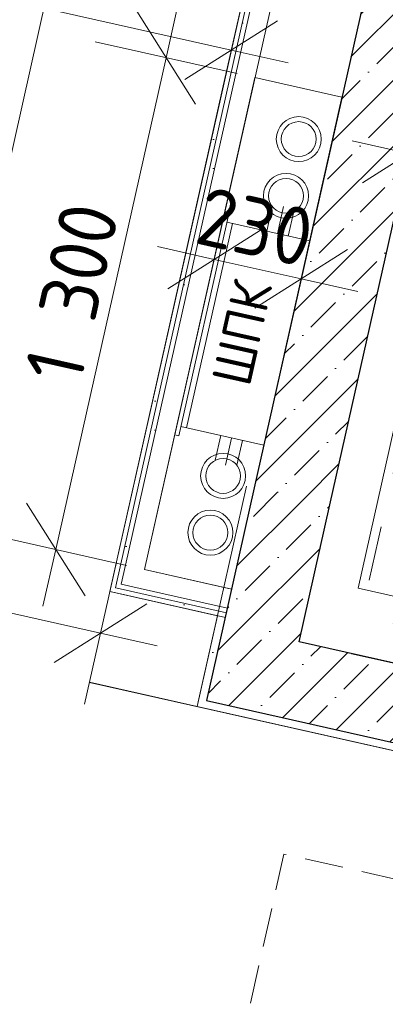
# Model space of a CAD drawing. Header units: millimetres. Extents: x -7218511 to -6645009, y 6003432 to 6221853.
# Tile 78 of 147: x -7175315 to -7174372, y 6143223 to 6145762. Entities that reach past the tile are written whole.
import ezdxf

# ---------------------------------------------------------------- set-up
doc = ezdxf.new("R2010")
doc.units = ezdxf.units.MM
doc.header["$MEASUREMENT"] = 0
doc.linetypes.add('Dashed_1', pattern=[150, 100, -50])
doc.linetypes.add('короткая штриховая', pattern=[282.222222, 141.111111, -141.111111])
for name, color, linetype in [('S - МОП.АР', 7, 'Continuous'), ('АР-Стены_внутренние_пилоны.АР', 7, 'Continuous'), ('АР-Стены_Перегородки_шахты_.АР', 7, 'Continuous'), ('АР-Чертеж-Размеры.АР', 7, 'Continuous'), ('ИОС-Шахты и отверстия.АР', 7, 'Continuous')]:
    doc.layers.add(name, color=color, linetype=linetype)
for name, color, linetype, lineweight in [('АР-вертикальная связь - Лифт.АР_Ном._пера__120', 7, 'Continuous', 0), ('АР-Стены_внутренние_пилоны.АР_Ном._пера__1', 7, 'Continuous', 30), ('АР-Стены_Перегородки_шахты_.АР_Ном._пера__1', 7, 'Continuous', 0), ('АР-Чертеж-Размеры.АР_Ном._пера__1', 7, 'Continuous', 0), ('ИОС-Шахты и отверстия.АР_Ном._пера__1', 7, 'Continuous', 0)]:
    doc.layers.add(name, color=color, linetype=linetype, lineweight=lineweight)
doc.styles.add('РЎР“Р•РќР•Р\xa0Р\x98Р\xa0_РЎРўР\x98Р›Р¬_1', font='GOST_Common.ttf')
doc.styles.add('РЎР“Р•РќР•Р\xa0Р\x98Р\xa0_РЎРўР\x98Р›Р¬_6', font='txt')
doc.dimstyles.new('СГЕНЕРИР_СТИЛЬ__1', dxfattribs={"dimtxt": 150, "dimasz": 190, "dimexe": 0.18, "dimexo": 2000, "dimgap": 0, "dimtad": 1, "dimdec": 0, "dimzin": 0, "dimdsep": 46, "dimtxsty": 'РЎР“Р•РќР•Р\xa0Р\x98Р\xa0_РЎРўР\x98Р›Р¬_1', "dimblk": 'ARROWHEAD_6', "dimblk1": 'ARROWHEAD_6', "dimblk2": 'ARROWHEAD_6', "dimcen": 0.09, "dimclrd": 7, "dimclre": 7, "dimclrt": 7, "dimazin": 0, "dimtfac": 1, "dimtdec": 4, "dimtmove": 0, "dimatfit": 3, "dimfxl": 1, "dimtolj": 1, "dimtzin": 0, "dimarcsym": 0})
doc.dimstyles.new('СГЕНЕРИР_СТИЛЬ__16', dxfattribs={"dimtxt": 129.999995, "dimasz": 142.5, "dimexe": 0.18, "dimexo": 300000, "dimgap": 0, "dimtad": 1, "dimdec": 0, "dimzin": 0, "dimdsep": 46, "dimtxsty": 'РЎР“Р•РќР•Р\xa0Р\x98Р\xa0_РЎРўР\x98Р›Р¬_1', "dimblk": 'ARROWHEAD_6', "dimblk1": 'ARROWHEAD_6', "dimblk2": 'ARROWHEAD_6', "dimcen": 0.09, "dimclrd": 7, "dimclre": 7, "dimclrt": 7, "dimazin": 0, "dimtfac": 1, "dimtdec": 4, "dimtmove": 0, "dimatfit": 3, "dimfxl": 1, "dimtolj": 1, "dimtzin": 0, "dimarcsym": 0})
doc.dimstyles.new('СГЕНЕРИР_СТИЛЬ__17', dxfattribs={"dimtxt": 150, "dimasz": 190, "dimexe": 0.18, "dimexo": 2000, "dimgap": 0, "dimtad": 1, "dimdec": 0, "dimzin": 0, "dimdsep": 46, "dimtxsty": 'РЎР“Р•РќР•Р\xa0Р\x98Р\xa0_РЎРўР\x98Р›Р¬_1', "dimblk": 'ARROWHEAD_6', "dimblk1": 'ARROWHEAD_6', "dimblk2": 'ARROWHEAD_6', "dimcen": 0.09, "dimclrd": 7, "dimclre": 7, "dimclrt": 7, "dimazin": 0, "dimtfac": 1, "dimtdec": 4, "dimtmove": 2, "dimatfit": 3, "dimfxl": 1, "dimtolj": 1, "dimtzin": 0, "dimarcsym": 0})
doc.dimstyles.new('СГЕНЕРИР_СТИЛЬ__4', dxfattribs={"dimtxt": 150, "dimasz": 190, "dimexe": 0.18, "dimexo": 0.0625, "dimgap": 0, "dimtad": 1, "dimdec": 0, "dimzin": 0, "dimdsep": 46, "dimtxsty": 'РЎР“Р•РќР•Р\xa0Р\x98Р\xa0_РЎРўР\x98Р›Р¬_1', "dimblk": 'ARROWHEAD_6', "dimblk1": 'ARROWHEAD_6', "dimblk2": 'ARROWHEAD_6', "dimcen": 0.09, "dimse1": 1, "dimse2": 1, "dimclrd": 7, "dimclre": 7, "dimclrt": 7, "dimazin": 0, "dimtfac": 1, "dimtdec": 4, "dimtmove": 0, "dimatfit": 3, "dimfxl": 1, "dimtolj": 1, "dimtzin": 0, "dimarcsym": 0})
pattern_1 = [(0, (-6566190.34, 6562677.795), (0, 75), [0, -75])]
pattern_2 = [(45, (-6566190.34, 6563027.8), (-111.369318, 111.369318), [0, -105, 0, -157.5]), (110, (-6565840.34, 6563027.8), (148.001588, 53.868173), [0, -77, 0, -133])]
pattern_3 = [(45, (-6566190.34, 6562677.8), (-84.852814, 84.852814), []), (45, (-6566232.77, 6562720.22), (-84.852814, 84.852814), [90, -30, 0, -30])]

# ---------------------------------------------------------------- blocks, each defined once
blk = doc.blocks.new('Стена_36_3', base_point=(-7175022.9, 6144325))
at = {"layer": 'АР-Стены_Перегородки_шахты_.АР', "linetype": 'Continuous', "lineweight": 0, "true_color": 0x000000}
h = blk.add_hatch(dxfattribs=at)
h.set_pattern_fill('ШТУКАТУРКА__ГИПС_03_0003', color=18, style=0, pattern_type=2)
h.set_pattern_definition(pattern_1)
h.paths.add_polyline_path([(-7174703.7, 6145974.6), (-7175079.9, 6144299.4), (-7175067.7, 6144296.6), (-7174691.5, 6145971.8)])
h = blk.add_hatch(dxfattribs=at)
h.set_pattern_fill('ШТУКАТУРКА__ГИПС_03_0003', color=18, style=0, pattern_type=2)
h.set_pattern_definition(pattern_1)
h.paths.add_polyline_path([(-7175052.8, 6144306.1), (-7174679.3, 6145969.1), (-7174691.5, 6145971.8), (-7175065, 6144308.8)])
h = blk.add_hatch(dxfattribs=at)
h.set_pattern_fill('ШТУКАТУРКА__ГИПС_03_0003', color=18, style=0, pattern_type=2)
h.set_pattern_definition(pattern_1)
h.paths.add_polyline_path([(-7175079.9, 6144299.4), (-7175082.7, 6144287.2), (-7175067.7, 6144296.6)])
h = blk.add_hatch(dxfattribs=at)
h.set_pattern_fill('ШТУКАТУРКА__ГИПС_03_0003', color=18, style=0, pattern_type=2)
h.set_pattern_definition(pattern_1)
h.paths.add_polyline_path([(-7175067.7, 6144296.6), (-7175082.7, 6144287.2), (-7175070.5, 6144284.4)])
h = blk.add_hatch(dxfattribs=at)
h.set_pattern_fill('ШТУКАТУРКА__ГИПС_03_0003', color=18, style=0, pattern_type=2)
h.set_pattern_definition(pattern_1)
h.paths.add_polyline_path([(-7175065, 6144308.8), (-7175067.7, 6144296.6), (-7175052.8, 6144306.1)])
h = blk.add_hatch(dxfattribs=at)
h.set_pattern_fill('ШТУКАТУРКА__ГИПС_03_0003', color=18, style=0, pattern_type=2)
h.set_pattern_definition(pattern_1)
h.paths.add_polyline_path([(-7175067.7, 6144296.6), (-7175055.5, 6144293.9), (-7175052.8, 6144306.1)])
at = {"layer": 'АР-Стены_Перегородки_шахты_.АР_Ном._пера__1', "color": 7, "linetype": 'Continuous', "lineweight": 0}
for p, q in [((-7174691.5, 6145971.8), (-7175065, 6144308.8)), ((-7174679.3, 6145969.1), (-7175041.8, 6144354.9)), ((-7175041.8, 6144354.9), (-7175052.8, 6144306.1)), ((-7175065, 6144308.8), (-7175067.7, 6144296.6)), ((-7175052.8, 6144306.1), (-7175004, 6144295.1))]:
    blk.add_line(p, q, dxfattribs=at)
at = {"layer": 'АР-Стены_Перегородки_шахты_.АР_Ном._пера__1', "color": 7, "linetype": 'Continuous', "lineweight": 0, "flags": 128}
for points in [[(-7174703.7, 6145974.6), (-7175082.7, 6144287.2)], [(-7174993, 6144343.9), (-7174630.5, 6145958.1)], [(-7175082.7, 6144287.2), (-7175070.5, 6144284.4)]]:
    blk.add_lwpolyline(points, dxfattribs=at)
blk = doc.blocks.new('Стена_37_3', base_point=(-7174773.4, 6144268.9))
at = {"layer": 'АР-Стены_Перегородки_шахты_.АР', "linetype": 'Continuous', "lineweight": 0, "true_color": 0x000000}
h = blk.add_hatch(dxfattribs=at)
h.set_pattern_fill('ШТУКАТУРКА__ГИПС_03_0003', color=18, style=0, pattern_type=2)
h.set_pattern_definition(pattern_1)
h.paths.add_polyline_path([(-7175070.5, 6144284.4), (-7174784.3, 6144220.2), (-7174781.6, 6144232.4), (-7175067.7, 6144296.6)])
h = blk.add_hatch(dxfattribs=at)
h.set_pattern_fill('ШТУКАТУРКА__ГИПС_03_0003', color=18, style=0, pattern_type=2)
h.set_pattern_definition(pattern_1)
h.paths.add_polyline_path([(-7175052.8, 6144306.1), (-7175055.5, 6144293.9), (-7174781.6, 6144232.4), (-7174778.8, 6144244.6)])
at = {"layer": 'АР-Стены_Перегородки_шахты_.АР_Ном._пера__1', "color": 7, "linetype": 'Continuous', "lineweight": 0}
for p, q in [((-7175067.7, 6144296.6), (-7175055.5, 6144293.9)), ((-7175055.5, 6144293.9), (-7174781.6, 6144232.4)), ((-7175052.8, 6144306.1), (-7175004, 6144295.1)), ((-7175004, 6144295.1), (-7174778.8, 6144244.6))]:
    blk.add_line(p, q, dxfattribs=at)
at = {"layer": 'АР-Стены_Перегородки_шахты_.АР_Ном._пера__1', "color": 7, "linetype": 'Continuous', "lineweight": 0, "flags": 128}
for points in [[(-7174767.9, 6144293.3), (-7174993, 6144343.9)], [(-7175070.5, 6144284.4), (-7174784.3, 6144220.2)]]:
    blk.add_lwpolyline(points, dxfattribs=at)
blk = doc.blocks.new('Стена_170_3', base_point=(-7174713.9, 6144081.5))
at = {"layer": 'АР-Стены_внутренние_пилоны.АР', "linetype": 'Continuous', "lineweight": 0, "true_color": 0x000000}
h = blk.add_hatch(dxfattribs=at)
h.set_pattern_fill('ЖЕЛЕЗОБЕТОН__PROJECT__0003', color=18, style=0, pattern_type=2)
h.set_pattern_definition(pattern_3)
h.paths.add_polyline_path([(-7174789.5, 6144201), (-7174833.3, 6144005.8), (-7174594.4, 6144157.2)])
h = blk.add_hatch(dxfattribs=at)
h.set_pattern_fill('ЖЕЛЕЗОБЕТОН__PROJECT__0003', color=18, style=0, pattern_type=2)
h.set_pattern_definition(pattern_3)
h.paths.add_polyline_path([(-7174833.3, 6144005.8), (-7174638.2, 6143962), (-7174594.4, 6144157.2)])
h = blk.add_hatch(dxfattribs=at)
h.set_pattern_fill('ЖЕЛЕЗОБЕТОН__PROJECT__0003', color=18, style=0, pattern_type=2)
h.set_pattern_definition(pattern_3)
h.paths.add_polyline_path([(-7174594.4, 6144157.2), (-7174638.2, 6143962), (-7172793.7, 6143547.7), (-7172749.8, 6143742.9)])
h = blk.add_hatch(dxfattribs=at)
h.set_pattern_fill('ШТУКАТУРКА__ГИПС_01_0003', color=18, style=0, pattern_type=2)
h.set_pattern_definition(pattern_2)
h.paths.add_polyline_path([(-7174852.9, 6144010.2), (-7174857.2, 6143990.7), (-7174833.3, 6144005.8)])
h = blk.add_hatch(dxfattribs=at)
h.set_pattern_fill('ШТУКАТУРКА__ГИПС_01_0003', color=18, style=0, pattern_type=2)
h.set_pattern_definition(pattern_2)
h.paths.add_polyline_path([(-7174857.2, 6143990.7), (-7174837.7, 6143986.3), (-7174833.3, 6144005.8)])
h = blk.add_hatch(dxfattribs=at)
h.set_pattern_fill('ШТУКАТУРКА__ГИПС_01_0003', color=18, style=0, pattern_type=2)
h.set_pattern_definition(pattern_2)
h.paths.add_polyline_path([(-7174837.7, 6143986.3), (-7172602.9, 6143484.4), (-7172598.5, 6143503.9), (-7174833.3, 6144005.8)])
at = {"layer": 'АР-Стены_внутренние_пилоны.АР_Ном._пера__1', "color": 7, "linetype": 'Continuous', "lineweight": 30}
for p, q in [((-7174789.5, 6144201), (-7174833.3, 6144005.8)), ((-7174833.3, 6144005.8), (-7174638.2, 6143962)), ((-7174638.2, 6143962), (-7172793.7, 6143547.7)), ((-7172793.7, 6143547.7), (-7172598.5, 6143503.9))]:
    blk.add_line(p, q, dxfattribs=at)
at = {"layer": 'АР-Стены_внутренние_пилоны.АР_Ном._пера__1', "color": 7, "linetype": 'Continuous', "lineweight": 30, "flags": 128}
blk.add_lwpolyline([(-7172749.8, 6143742.9), (-7174594.4, 6144157.2)], dxfattribs=at)
at = {"layer": 'АР-Стены_внутренние_пилоны.АР_Ном._пера__1', "color": 7, "linetype": 'Continuous', "lineweight": 0, "flags": 128}
for points in [[(-7174857.2, 6143990.7), (-7174852.9, 6144010.2)], [(-7174857.2, 6143990.7), (-7172602.9, 6143484.4)]]:
    blk.add_lwpolyline(points, dxfattribs=at)
blk = doc.blocks.new('Стена_171_3', base_point=(-7174286.6, 6145983.8))
at = {"layer": 'АР-Стены_внутренние_пилоны.АР', "linetype": 'Continuous', "lineweight": 0, "true_color": 0x000000}
h = blk.add_hatch(dxfattribs=at)
h.set_pattern_fill('ЖЕЛЕЗОБЕТОН__PROJECT__0003', color=18, style=0, pattern_type=2)
h.set_pattern_definition(pattern_3)
h.paths.add_polyline_path([(-7174406.1, 6145908.1), (-7174710.1, 6144554.4), (-7174515, 6144510.5), (-7174210.9, 6145864.3)])
at = {"layer": 'АР-Стены_внутренние_пилоны.АР_Ном._пера__1', "color": 7, "linetype": 'Continuous', "lineweight": 30, "flags": 128}
for points in [[(-7174406.1, 6145908.1), (-7174710.1, 6144554.4)], [(-7174515, 6144510.5), (-7174210.9, 6145864.3)]]:
    blk.add_lwpolyline(points, dxfattribs=at)
blk = doc.blocks.new('Стена_172_3', base_point=(-7172344.5, 6145547.5))
at = {"layer": 'АР-Стены_внутренние_пилоны.АР', "linetype": 'Continuous', "lineweight": 0, "true_color": 0x000000}
h = blk.add_hatch(dxfattribs=at)
h.set_pattern_fill('ЖЕЛЕЗОБЕТОН__PROJECT__0003', color=18, style=0, pattern_type=2)
h.set_pattern_definition(pattern_3)
h.paths.add_polyline_path([(-7174854.6, 6146008.8), (-7172366.4, 6145450), (-7172322.6, 6145645.1), (-7174810.7, 6146204)])
at = {"layer": 'АР-Стены_внутренние_пилоны.АР_Ном._пера__1', "color": 7, "linetype": 'Continuous', "lineweight": 30, "flags": 128}
for points in [[(-7172322.6, 6145645.1), (-7174810.7, 6146204)], [(-7174854.6, 6146008.8), (-7174406.1, 6145908.1)], [(-7174210.9, 6145864.3), (-7172366.4, 6145450)]]:
    blk.add_lwpolyline(points, dxfattribs=at)
blk = doc.blocks.new('Стена_173_3', base_point=(-7174612.6, 6144532.4))
at = {"layer": 'АР-Стены_внутренние_пилоны.АР', "linetype": 'Continuous', "lineweight": 0, "true_color": 0x000000}
h = blk.add_hatch(dxfattribs=at)
h.set_pattern_fill('ШТУКАТУРКА__ГИПС_01_0003', color=18, style=0, pattern_type=2)
h.set_pattern_definition(pattern_2)
h.paths.add_polyline_path([(-7174833.3, 6144005.8), (-7174710.1, 6144554.4), (-7174729.7, 6144558.7), (-7174852.9, 6144010.2)])
h = blk.add_hatch(dxfattribs=at)
h.set_pattern_fill('ЖЕЛЕЗОБЕТОН__PROJECT__0003', color=18, style=0, pattern_type=2)
h.set_pattern_definition(pattern_3)
h.paths.add_polyline_path([(-7174710.1, 6144554.4), (-7174789.5, 6144201), (-7174594.4, 6144157.2), (-7174515, 6144510.5)])
at = {"layer": 'АР-Стены_внутренние_пилоны.АР_Ном._пера__1', "color": 7, "linetype": 'Continuous', "lineweight": 30}
for p, q in [((-7174710.1, 6144554.4), (-7174789.5, 6144201)), ((-7174789.5, 6144201), (-7174833.3, 6144005.8))]:
    blk.add_line(p, q, dxfattribs=at)
at = {"layer": 'АР-Стены_внутренние_пилоны.АР_Ном._пера__1', "color": 7, "linetype": 'Continuous', "lineweight": 0, "flags": 128}
blk.add_lwpolyline([(-7174729.7, 6144558.7), (-7174852.9, 6144010.2)], dxfattribs=at)
at = {"layer": 'АР-Стены_внутренние_пилоны.АР_Ном._пера__1', "color": 7, "linetype": 'Continuous', "lineweight": 30, "flags": 128}
blk.add_lwpolyline([(-7174594.4, 6144157.2), (-7174515, 6144510.5)], dxfattribs=at)
blk = doc.blocks.new('Полилиния_2_3', base_point=(-7171854.7, 6143393.1))
at = {"layer": 'ИОС-Шахты и отверстия.АР_Ном._пера__1', "color": 7, "linetype": 'Dashed_1', "lineweight": 0, "flags": 128}
blk.add_lwpolyline([(-7171854.7, 6143393.1), (-7171941.7, 6143005.7), (-7174633.4, 6143610.2), (-7174921.1, 6142329.2)], dxfattribs=at)
blk = doc.blocks.new('*D517', base_point=(-6566190.3, 6562677.8))
at = {"layer": 'АР-Чертеж-Размеры.АР_Ном._пера__1', "color": 7, "linetype": 'Continuous', "lineweight": 0, "transparency": 16777216}
for p, q in [((-7174904.2, 6145810.1), (-7174937.1, 6145663.7)), ((-7174861.4, 6145544.2), (-7175012.7, 6145783.2)), ((-7175120, 6145704.8), (-7174754.1, 6145622.6)), ((-7174937.1, 6145663.7), (-7175222, 6144395.3)), ((-7175297.6, 6144514.8), (-7175146.3, 6144275.8)), ((-7175404.9, 6144436.4), (-7175039, 6144354.2)), ((-7175222, 6144395.3), (-7175254.8, 6144249))]:
    blk.add_line(p, q, dxfattribs=at)
at = {"layer": 'АР-Чертеж-Размеры.АР_Ном._пера__1', "color": 7, "lineweight": 0, "transparency": 16777216, "insert": (-7175157.7, 6144818.2), "char_height": 150, "attachment_point": 7, "rotation": 77.3417, "style": 'РЎР“Р•РќР•Р\xa0Р\x98Р\xa0_РЎРўР\x98Р›Р¬_1'}
blk.add_mtext('\\A1;{\\pql;\\fGOST Common|b0|i0|c204|p0;\\W1.000000;1\xa0300}', dxfattribs=at)
blk = doc.blocks.new('ARROWHEAD_6')
at = {"color": 0, "linetype": 'Continuous', "lineweight": 0}
for p, q in [((-0.5, -0.5), (0.5, 0.5)), ((0, 0), (-1, 0))]:
    blk.add_line(p, q, dxfattribs=at)
blk = doc.blocks.new('*D526', base_point=(-6566190.3, 6562677.8))
at = {"layer": 'АР-Чертеж-Размеры.АР_Ном._пера__1', "color": 7, "linetype": 'Continuous', "lineweight": 0, "transparency": 16777216}
for p, q in [((-7177138.4, 6144444.1), (-7177056.2, 6144810)), ((-7176977.8, 6144702.7), (-7177216.8, 6144551.4)), ((-7177243.6, 6144659.9), (-7177097.3, 6144627.1)), ((-7177097.3, 6144627.1), (-7175106.7, 6144180)), ((-7175147.8, 6143997), (-7175065.6, 6144362.9)), ((-7175226.2, 6144104.3), (-7174987.2, 6144255.6)), ((-7175106.7, 6144180), (-7174960.4, 6144147.1))]:
    blk.add_line(p, q, dxfattribs=at)
at = {"layer": 'АР-Чертеж-Размеры.АР_Ном._пера__1', "color": 7, "lineweight": 0, "transparency": 16777216, "insert": (-7176335.5, 6144486.7), "char_height": 150, "attachment_point": 7, "rotation": 347.3417, "style": 'РЎР“Р•РќР•Р\xa0Р\x98Р\xa0_РЎРўР\x98Р›Р¬_1'}
blk.add_mtext('\\A1;{\\pql;\\fGOST Common|b0|i0|c204|p0;\\W1.000000;2\xa0040}', dxfattribs=at)
blk = doc.blocks.new('*D594', base_point=(-6566190.3, 6562677.8))
at = {"layer": 'АР-Чертеж-Размеры.АР_Ном._пера__1', "color": 7, "linetype": 'Continuous', "lineweight": 0, "transparency": 16777216}
for p, q in [((-7173892.8, 6145792.8), (-7173860, 6145939.2)), ((-7173817.2, 6145673.3), (-7173968.5, 6145912.3)), ((-7173709.9, 6145751.7), (-7174075.8, 6145833.9)), ((-7174276.3, 6144085.7), (-7173892.8, 6145792.8)), ((-7174351.9, 6144205.2), (-7174200.6, 6143966.2)), ((-7174093.3, 6144044.6), (-7174459.2, 6144126.8)), ((-7174309.1, 6143939.3), (-7174276.3, 6144085.7))]:
    blk.add_line(p, q, dxfattribs=at)
at = {"layer": 'АР-Чертеж-Размеры.АР_Ном._пера__1', "color": 7, "lineweight": 0, "transparency": 16777216, "insert": (-7174162.8, 6144728), "char_height": 150, "attachment_point": 7, "rotation": 77.3411, "style": 'РЎР“Р•РќР•Р\xa0Р\x98Р\xa0_РЎРўР\x98Р›Р¬_1'}
blk.add_mtext('\\A1;{\\pql;\\fGOST Common|b0|i0|c204|p0;\\W1.000000;1\xa0750}', dxfattribs=at)
blk = doc.blocks.new('*D597', base_point=(-6566190.3, 6562677.8))
at = {"layer": 'АР-Чертеж-Размеры.АР_Ном._пера__1', "color": 7, "linetype": 'Continuous', "lineweight": 0, "transparency": 16777216}
for p, q in [((-7174352.6, 6145233.7), (-7174270.4, 6145599.6)), ((-7174192, 6145492.3), (-7174431, 6145341)), ((-7174457.8, 6145449.5), (-7174311.5, 6145416.6)), ((-7174311.5, 6145416.6), (-7172467, 6145002.3)), ((-7172508, 6144819.4), (-7172425.9, 6145185.3)), ((-7172586.4, 6144926.7), (-7172347.5, 6145078)), ((-7172467, 6145002.3), (-7172320.6, 6144969.4))]:
    blk.add_line(p, q, dxfattribs=at)
at = {"layer": 'АР-Чертеж-Размеры.АР_Ном._пера__1', "color": 7, "lineweight": 0, "transparency": 16777216, "insert": (-7173600.5, 6145287.7), "char_height": 150, "attachment_point": 7, "rotation": 347.3411, "style": 'РЎР“Р•РќР•Р\xa0Р\x98Р\xa0_РЎРўР\x98Р›Р¬_1'}
blk.add_mtext('\\A1;{\\pql;\\fGOST Common|b0|i0|c204|p0;\\W1.000000;1\xa0890}', dxfattribs=at)
blk = doc.blocks.new('*D617', base_point=(-6566190.3, 6562677.8))
at = {"layer": 'АР-Чертеж-Размеры.АР_Ном._пера__1', "color": 7, "linetype": 'Continuous', "lineweight": 0, "transparency": 16777216}
for p, q in [((-7176196.2, 6146195.5), (-7176278.4, 6145829.7)), ((-7176117.8, 6146088.3), (-7176356.8, 6145936.9)), ((-7176237.3, 6146012.6), (-7176383.6, 6146045.5)), ((-7174769.2, 6145682.9), (-7176237.3, 6146012.6)), ((-7174728.1, 6145865.8), (-7174810.3, 6145499.9)), ((-7174888.7, 6145607.2), (-7174649.7, 6145758.5)), ((-7174622.8, 6145650), (-7174769.2, 6145682.9))]:
    blk.add_line(p, q, dxfattribs=at)
at = {"layer": 'АР-Чертеж-Размеры.АР_Ном._пера__1', "color": 7, "lineweight": 0, "transparency": 16777216, "insert": (-7175714.1, 6145925.9), "char_height": 150, "attachment_point": 7, "rotation": 347.3417, "style": 'РЎР“Р•РќР•Р\xa0Р\x98Р\xa0_РЎРўР\x98Р›Р¬_1'}
blk.add_mtext('\\A1;{\\pql;\\fGOST Common|b0|i0|c204|p0;\\W1.000000;1 500}', dxfattribs=at)
blk = doc.blocks.new('*D628', base_point=(-6566190.3, 6562677.8))
at = {"layer": 'АР-Чертеж-Размеры.АР_Ном._пера__1', "color": 7, "linetype": 'Continuous', "lineweight": 0, "transparency": 16777216}
for p, q in [((-7175186.5, 6146083.4), (-7175153.6, 6146229.7)), ((-7175110.8, 6145963.9), (-7175262.2, 6146202.9)), ((-7175003.6, 6146042.3), (-7175369.4, 6146124.5)), ((-7175964.4, 6142619.9), (-7175186.5, 6146083.4)), ((-7176040, 6142739.3), (-7175888.7, 6142500.4)), ((-7175781.4, 6142578.8), (-7176147.3, 6142661)), ((-7175997.2, 6142473.5), (-7175964.4, 6142619.9))]:
    blk.add_line(p, q, dxfattribs=at)
at = {"layer": 'АР-Чертеж-Размеры.АР_Ном._пера__1', "color": 7, "lineweight": 0, "transparency": 16777216, "insert": (-7175656.9, 6144125.5), "char_height": 150, "attachment_point": 7, "rotation": 77.3421, "style": 'РЎР“Р•РќР•Р\xa0Р\x98Р\xa0_РЎРўР\x98Р›Р¬_1'}
blk.add_mtext('\\A1;{\\pql;\\fGOST Common|b0|i0|c204|p0;\\W1.000000;3\xa0550}', dxfattribs=at)
blk = doc.blocks.new('*D660', base_point=(-6566190.3, 6562677.8))
at = {"layer": 'АР-Чертеж-Размеры.АР_Ном._пера__1', "color": 7, "linetype": 'Continuous', "lineweight": 0, "transparency": 16777216}
for p, q in [((-7173780, 6145342.2), (-7173755.3, 6145452)), ((-7173723.3, 6145252.6), (-7173836.7, 6145431.9)), ((-7173642.8, 6145311.4), (-7173917.2, 6145373.1)), ((-7174035.5, 6144204.8), (-7173780, 6145342.2)), ((-7174092.2, 6144294.4), (-7173978.7, 6144115.2)), ((-7173898.3, 6144174), (-7174172.7, 6144235.6)), ((-7174060.1, 6144095), (-7174035.5, 6144204.8))]:
    blk.add_line(p, q, dxfattribs=at)
at = {"layer": 'АР-Чертеж-Размеры.АР_Ном._пера__1', "color": 7, "lineweight": 0, "transparency": 16777216, "insert": (-7173972.6, 6144603.2), "char_height": 130, "attachment_point": 7, "rotation": 77.3417, "style": 'РЎР“Р•РќР•Р\xa0Р\x98Р\xa0_РЎРўР\x98Р›Р¬_1'}
blk.add_mtext('\\A1;{\\pql;\\fGOST Common|b0|i0|c204|p0;\\W1.000000;1\xa0166}', dxfattribs=at)
blk = doc.blocks.new('*D787', base_point=(-6566190.3, 6562677.8))
at = {"layer": 'АР-Чертеж-Размеры.АР_Ном._пера__1', "color": 7, "linetype": 'Continuous', "lineweight": 0, "transparency": 16777216}
for p, q in [((-7174752, 6145417.2), (-7174854.5, 6144960.7)), ((-7174527.6, 6145366.8), (-7174630.1, 6144910.3)), ((-7174693.9, 6145219.3), (-7174932.9, 6145068)), ((-7174813.4, 6145143.7), (-7174959.8, 6145176.5)), ((-7174708.5, 6145017.6), (-7174469.5, 6145168.9)), ((-7174589, 6145093.3), (-7174813.4, 6145143.7)), ((-7174442.7, 6145060.4), (-7174589, 6145093.3))]:
    blk.add_line(p, q, dxfattribs=at)
at = {"layer": 'АР-Чертеж-Размеры.АР_Ном._пера__1', "color": 7, "lineweight": 0, "transparency": 16777216, "insert": (-7174868.6, 6145186.8), "char_height": 150, "attachment_point": 7, "rotation": 347.3417, "style": 'РЎР“Р•РќР•Р\xa0Р\x98Р\xa0_РЎРўР\x98Р›Р¬_1'}
blk.add_mtext('\\A1;{\\pql;\\fGOST Common|b0|i0|c204|p0;\\W1.000000;230}', dxfattribs=at)

msp = doc.modelspace()

# ---------------------------------------------------------------- linework, layer by layer
at = {"layer": 'S - МОП.АР', "color": 254, "linetype": 'Continuous', "lineweight": 0, "true_color": 0xdadada, "flags": 128}
msp.add_lwpolyline([(-7168061, 6146460.9), (-7171728.9, 6147284.7), (-7172583.4, 6143479.9), (-7175135.2, 6144053), (-7175135.2, 6144053.1), (-7174857.2, 6143990.7), (-7174804.7, 6144224.7), (-7175082.6, 6144287.2), (-7174791.6, 6145583), (-7174703.6, 6145974.8), (-7176171.8, 6146304.5), (-7176287.9, 6145787.4), (-7176428.4, 6145162.7), (-7176931.1, 6145275.8), (-7177312.8, 6143578.8), (-7176809.9, 6143465.7), (-7176945.9, 6142860.8), (-7170876.6, 6141497.7), (-7170875.5, 6141497.4), (-7169325.2, 6141149.2)], dxfattribs=at)
at = {"layer": 'АР-вертикальная связь - Лифт.АР_Ном._пера__120', "color": 7, "linetype": 'Continuous', "lineweight": 0}
msp.add_lwpolyline([(-7174186.7, 6145433.6), (-7172740.6, 6145108.8), (-7172996.1, 6143971.3), (-7174442.2, 6144296.1)], close=True, dxfattribs=at)
at = {"layer": 'АР-вертикальная связь - Лифт.АР_Ном._пера__120', "color": 7, "linetype": 'короткая штриховая', "lineweight": 0}
msp.add_lwpolyline([(-7174168.9, 6145405), (-7172828.1, 6145103.9), (-7173072.6, 6144015.2), (-7174413.4, 6144316.4)], close=True, dxfattribs=at)
at = {"layer": 'ИОС-Шахты и отверстия.АР_Ном._пера__1', "color": 7, "linetype": 'Continuous', "lineweight": 0}
for p, q in [((-7174993, 6144343.9), (-7174708.2, 6145612.3)), ((-7174708.2, 6145612.3), (-7174483.8, 6145561.9)), ((-7174483.8, 6145561.9), (-7174768.6, 6144293.5)), ((-7174785.7, 6145266.9), (-7174915, 6144691.3)), ((-7174904.3, 6144688.9), (-7174775, 6145264.5)), ((-7174775, 6145264.5), (-7174785.7, 6145266.9)), ((-7174663.5, 6145279.6), (-7174677.7, 6145216)), ((-7174634.3, 6145279.6), (-7174650, 6145209.8)), ((-7174607.9, 6145267.1), (-7174622.1, 6145203.5)), ((-7174766.1, 6145235.9), (-7174884.4, 6144709)), ((-7174567, 6145191.2), (-7174780.7, 6145239.2)), ((-7174899, 6144712.3), (-7174685.3, 6144664.3)), ((-7174915, 6144691.3), (-7174904.3, 6144688.9)), ((-7174810.4, 6144625.6), (-7174796.1, 6144689.2)), ((-7174768.3, 6144682.9), (-7174784, 6144613.2)), ((-7174754.8, 6144613.1), (-7174740.5, 6144676.7)), ((-7174768.6, 6144293.5), (-7174993, 6144343.9))]:
    msp.add_line(p, q, dxfattribs=at)
for centre, radius in [((-7174595.2, 6145453.7), 58), ((-7174595.2, 6145453.7), 45), ((-7174628, 6145307.4), 58), ((-7174628, 6145307.4), 45), ((-7174790.2, 6144585.3), 58), ((-7174790.2, 6144585.3), 45), ((-7174823.1, 6144439), 58), ((-7174823.1, 6144439), 45)]:
    msp.add_circle(centre, radius, dxfattribs=at)

# ---------------------------------------------------------------- block references
at = {"layer": 'АР-Стены_внутренние_пилоны.АР', "color": 7, "lineweight": 0}
for name, p in [('Стена_172_3', (-7172344.5, 6145547.5)), ('Стена_171_3', (-7174286.6, 6145983.8)), ('Стена_173_3', (-7174612.6, 6144532.4)), ('Стена_170_3', (-7174713.9, 6144081.5))]:
    msp.add_blockref(name, p, dxfattribs=at)
at = {"layer": 'АР-Стены_Перегородки_шахты_.АР', "color": 7, "lineweight": 0}
for name, p in [('Стена_36_3', (-7175022.9, 6144325)), ('Стена_37_3', (-7174773.4, 6144268.9))]:
    msp.add_blockref(name, p, dxfattribs=at)
at = {"layer": 'ИОС-Шахты и отверстия.АР', "color": 7, "linetype": 'Dashed_1', "lineweight": 0}
msp.add_blockref('Полилиния_2_3', (-7171854.7, 6143393.1), dxfattribs=at)

# ---------------------------------------------------------------- texts
at = {"layer": 'ИОС-Шахты и отверстия.АР_Ном._пера__1', "color": 7, "linetype": 'Continuous', "lineweight": 0, "insert": (-7174741.5, 6144953.6), "char_height": 100, "attachment_point": 5, "rotation": 77.3422, "style": 'РЎР“Р•РќР•Р\xa0Р\x98Р\xa0_РЎРўР\x98Р›Р¬_6'}
msp.add_mtext('\\A1;{\\pqc;\\fGOST Common|b1|i0|c204|p0;\\W1.000000;ШПК}', dxfattribs=at)

# ---------------------------------------------------------------- dimensions: what is measured, and where the dimension line sits
at = {"layer": 'АР-Чертеж-Размеры.АР', "color": 7, "linetype": 'Continuous', "lineweight": 0}
dim = msp.add_linear_dim(base=(-7176237.3, 6146012.6), p1=(-7174893.2, 6145130.9), p2=(-7176244.1, 6145982.2), angle=167.3417, text='1 500', dimstyle='СГЕНЕРИР_СТИЛЬ__1', dxfattribs=at)
dim.commit()
dim.dimension.update_dxf_attribs({"geometry": '*D617', "text_midpoint": (-7175446.6, 6145942.6), "dimtype": 160, "text_rotation": 347.3417})
for base, p1, p2, angle, dimstyle, picture, middle, turn in [((-7175186.5, 6146083.4), (-7176374.4, 6142712), (-7175049.7, 6146052.7), 77.3421, 'СГЕНЕРИР_СТИЛЬ__4', '*D628', (-7175673.7, 6144393), 77.3421), ((-7173892.8, 6145792.8), (-7173672.1, 6143950), (-7173708.1, 6145751.3), 77.3411, 'СГЕНЕРИР_СТИЛЬ__4', '*D594', (-7174179.5, 6144995.5), 77.3411), ((-7175222, 6144395.3), (-7174708.2, 6145612.3), (-7174993, 6144343.9), 257.3417, 'СГЕНЕРИР_СТИЛЬ__1', '*D517', (-7175174.5, 6145085.7), 77.3417), ((-7172466.9529, 6145002.3137), (-7174362.9702, 6145187.4012), (-7172547.2017, 6144645.028), 347.3411, 'СГЕНЕРИР_СТИЛЬ__4', '*D597', (-7173333.0246, 6145304.4551), 347.3411), ((-7174813.4, 6145143.7), (-7174483.8, 6145561.9), (-7174708.2, 6145612.3), 167.3417, 'СГЕНЕРИР_СТИЛЬ__17', '*D787', (-7174685.1, 6145222.5), 347.3417), ((-7173780, 6145342.2), (-7174442.2, 6144296.1), (-7174186.7, 6145433.6), 77.3417, 'СГЕНЕРИР_СТИЛЬ__16', '*D660', (-7173987.2, 6144835), 77.3417), ((-7175106.7, 6144180), (-7176950.6, 6145280), (-7174893.2, 6145130.9), 347.3417, 'СГЕНЕРИР_СТИЛЬ__4', '*D526', (-7176068, 6144503.5), 347.3417)]:
    dim = msp.add_linear_dim(base=base, p1=p1, p2=p2, angle=angle, dimstyle=dimstyle, dxfattribs=at)
    dim.commit()
    dim.dimension.update_dxf_attribs({"geometry": picture, "text_midpoint": middle, "dimtype": 160, "text_rotation": turn})

doc.saveas('drawing.dxf')
